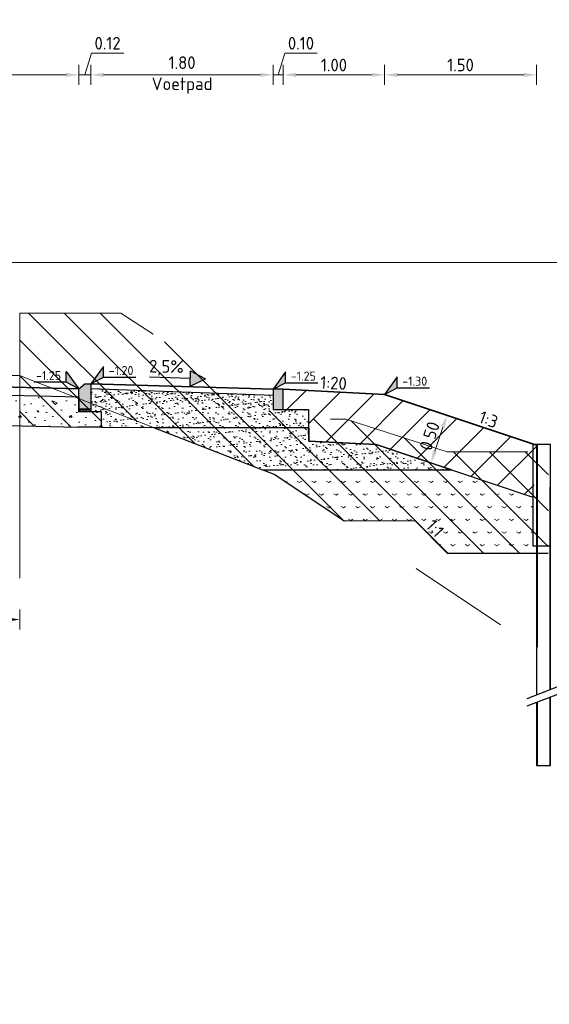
# Model space of a CAD drawing. Header units: metres. Extents: x -1 to 222837, y -2 to 853657.
# Tile 44 of 256: x 111521.33 to 111526.56, y 425615.52 to 425625.25. Entities that reach past the tile are written whole.
import ezdxf
from ezdxf.enums import TextEntityAlignment as Align

# ---------------------------------------------------------------- set-up
doc = ezdxf.new("R2010")
doc.units = ezdxf.units.M
doc.header["$XCLIPFRAME"] = 0
doc.linetypes.add('1-1', pattern=[20, 10, -10])
doc.linetypes.add('AL-NAP_LIJN', pattern=[15.25, 12, -1.5, 0.25, -1.5])
for name, color, linetype in [('A-Maatvoering', 30, 'Continuous'), ('Omegascherm', 200, 'Continuous'), ('Stalen buispaal', 210, 'Continuous'), ('X-REF', 7, 'Continuous'), ('X_REF_BGT', 7, 'Continuous')]:
    doc.layers.add(name, color=color, linetype=linetype)
for name, color, linetype, lineweight in [('A-TXT-T25', 7, 'Continuous', 25), ('B-ALG', 8, 'Continuous', 5), ('B-ALG_TXT', 8, 'Continuous', 5), ('B-WE-GW-MAAIVELD-GD', 93, 'Continuous', 18), ('B-WE-VH-VERHARDING_FUNDERING-A', 7, 'Continuous', 18), ('N-WE-AM-NAP-G', 7, 'AL-NAP_LIJN', 18), ('N-WE-GW-BERM-G', 90, 'Continuous', 35), ('N-WE-GW-GROND-WERK-A', 7, 'Continuous', 18), ('N-WE-GW-VOORBELASTING-G', 90, 'Continuous', 18), ('N-WE-GW-WATERGANG-WERK-A', 92, 'Continuous', 18), ('N-WE-VH-KANTOPSLUITING_VOORKANT RWS-BAND', 7, 'Continuous', 25), ('N-WE-VH-VERHARDING_BESTORTING-A', 252, 'Continuous', 18), ('N-WE-VH-VERHARDING_BESTORTING-G', 252, 'Continuous', 35), ('N-WE-VH-VERHARDING_FUNDERING-A', 7, 'Continuous', 18), ('X-XX-AL-HOOGTELABEL-S', 90, 'Continuous', 25)]:
    doc.layers.add(name, color=color, linetype=linetype, lineweight=lineweight)
doc.styles.add('NLCS-ISO', font='NLCS-ISO.ttf')
doc.styles.add('NLCS-ISO-ANNOTATIEF-T25', font='NLCS-ISO.ttf', dxfattribs={"height": 2.5})
doc.styles.add('NLCS-ISO-M50-T18', font='NLCS-ISO.ttf')
doc.styles.add('NLCS-ISO-M50-T25', font='NLCS-ISO.ttf')
doc.dimstyles.new('NLCS-ANNOTATIEF-T25-PIJL', dxfattribs={"dimtxt": 2.5, "dimasz": 2.5, "dimexe": 2, "dimexo": 2, "dimgap": 0.7, "dimtad": 1, "dimzin": 0, "dimdsep": 46, "dimtxsty": 'NLCS-ISO-ANNOTATIEF-T25', "dimcen": 0, "dimdle": 2, "dimclrd": 256, "dimclre": 256, "dimclrt": 256, "dimadec": 5, "dimazin": 0, "dimtfac": 1, "dimtofl": 0, "dimtmove": 1, "dimatfit": 0, "dimfxl": 2, "dimfxlon": 1, "dimtfillclr": 254, "dimtolj": 1, "dimtzin": 0, "dimlwd": 18, "dimlwe": 18, "dimarcsym": 0})
doc.dimstyles.new('NLCS-M50-T18-PIJL-X_L2_H5', dxfattribs={"dimscale": 0.05, "dimtxt": 1.8, "dimasz": 1.8, "dimexe": 2, "dimexo": 2, "dimgap": 0.7, "dimtad": 1, "dimzin": 0, "dimdsep": 46, "dimtxsty": 'NLCS-ISO-M50-T18', "dimcen": 0, "dimdle": 2, "dimclrd": 256, "dimclre": 256, "dimclrt": 256, "dimadec": 5, "dimazin": 0, "dimtfac": 1, "dimtofl": 0, "dimtmove": 1, "dimatfit": 0, "dimfxl": 2, "dimfxlon": 1, "dimtfillclr": 254, "dimtolj": 1, "dimtzin": 0, "dimlwd": 18, "dimlwe": 18, "dimarcsym": 0})
doc.dimstyles.new('NLCS-M50-T25-PIJL-X_L2_H5', dxfattribs={"dimscale": 0.05, "dimtxt": 2.5, "dimasz": 2.5, "dimexe": 2, "dimexo": 2, "dimgap": 0.7, "dimtad": 1, "dimzin": 0, "dimdsep": 46, "dimtxsty": 'NLCS-ISO-M50-T25', "dimcen": 0, "dimdle": 2, "dimclrd": 256, "dimclre": 256, "dimclrt": 256, "dimadec": 5, "dimazin": 0, "dimtfac": 1, "dimtofl": 0, "dimtmove": 1, "dimatfit": 0, "dimfxl": 2, "dimfxlon": 1, "dimtfillclr": 254, "dimtolj": 1, "dimtzin": 0, "dimlwd": 18, "dimlwe": 18, "dimarcsym": 0})
picture_1 = doc.add_image_def('image1.ecw', size_in_pixel=(400001, 250001))
picture_2 = doc.add_image_def('image2.ecw', size_in_pixel=(120000, 80000))
pattern_1 = [(135, (0, 0), (-0.1767766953, -0.1767766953), [])]

# ---------------------------------------------------------------- blocks, each defined once
blk = doc.blocks.new('Pijl afschot')
blk.add_hatch(color=256).paths.add_polyline_path([(1717511043.9095, -163054497.4737), (1717511043.8345, -163054497.3237), (1717511043.7595, -163054497.4737)])
for p, q in [((1717511043.7595, -163054497.4737), (1717511043.8345, -163054497.3237)), ((1717511043.9095, -163054497.4737), (1717511043.8345, -163054497.3237)), ((1717511043.7595, -163054497.4737), (1717511043.9095, -163054497.4737)), ((1717511043.8345, -163054497.4737), (1717511043.8345, -163054497.875))]:
    blk.add_line(p, q)
blk = doc.blocks.new('opsluitband 100x200')
at = {"transparency": 33554610}
h = blk.add_hatch(color=8, dxfattribs=at)
h.dxf.hatch_style = 1
h.paths.add_polyline_path([(111221.8955, 425865.1068), (111221.8955, 425864.9068), (111221.9955, 425864.9068), (111221.9955, 425865.1068)])
at = {"flags": 128}
blk.add_lwpolyline([(111221.8955, 425865.1068), (111221.8955, 425864.9068), (111221.9955, 425864.9068), (111221.9955, 425865.1068)], close=True, dxfattribs=at)
blk = doc.blocks.new('SAL-HOOGTELABEL_01-SO')
for p, q in [((-2.46, 1.31), (-2.46, 3.44)), ((-2.46, 3.44), (0, 0)), ((-2.46, 1.31), (-8.84, 1.31)), ((0, 0), (-2.46, 1.31))]:
    blk.add_line(p, q)
blk.add_solid([(-2.46, 3.44), (-2.46, 1.31), (0, 0)])
at = {"style": 'NLCS-ISO'}
blk.add_attdef('...', text='', height=1.8, dxfattribs=at).set_placement((-5.96, 2.61), align=Align.MIDDLE)
blk = doc.blocks.new('*D261')
at = {"layer": 'A-TXT-T25', "linetype": 'Continuous', "lineweight": 18, "transparency": 16777216}
for p, q in [((111518.4121, 425624.6041), (111518.4121, 425624.8041)), ((111521.9121, 425624.6041), (111521.9121, 425624.8041)), ((111518.5371, 425624.7041), (111521.7871, 425624.7041))]:
    blk.add_line(p, q, dxfattribs=at)
at = {"layer": 'A-TXT-T25', "transparency": 16777216}
for points in [[(111518.5371, 425624.725), (111518.5371, 425624.6833), (111518.4121, 425624.7041)], [(111521.7871, 425624.725), (111521.7871, 425624.6833), (111521.9121, 425624.7041)]]:
    blk.add_solid(points, dxfattribs=at)
at = {"layer": 'Defpoints', "color": 0, "transparency": 16777216}
for p in [(111521.9121, 425624.7041), (111518.4121, 425621.6902), (111521.9121, 425621.6027)]:
    blk.add_point(p, dxfattribs=at)
at = {"layer": 'A-TXT-T25', "transparency": 16777216, "insert": (111520.1621, 425624.679), "char_height": 0.125, "attachment_point": 5, "style": 'NLCS-ISO-M50-T25'}
blk.add_mtext('\\A1;3.50\\PFietspad', dxfattribs=at)
blk = doc.blocks.new('*D262')
at = {"layer": 'A-TXT-T25', "linetype": 'Continuous', "lineweight": 18, "transparency": 16777216}
for p, q in [((111521.9721, 425624.7041), (111522.0366, 425624.9191)), ((111522.0366, 425624.9191), (111522.3566, 425624.9191)), ((111521.9121, 425624.6041), (111521.9121, 425624.8041)), ((111522.0321, 425624.6041), (111522.0321, 425624.8041)), ((111521.7871, 425624.7041), (111521.6621, 425624.7041)), ((111521.9121, 425624.7041), (111522.0321, 425624.7041)), ((111522.1571, 425624.7041), (111522.2821, 425624.7041))]:
    blk.add_line(p, q, dxfattribs=at)
at = {"layer": 'A-TXT-T25', "transparency": 16777216}
for points in [[(111521.7871, 425624.725), (111521.7871, 425624.6833), (111521.9121, 425624.7041)], [(111522.1571, 425624.725), (111522.1571, 425624.6833), (111522.0321, 425624.7041)]]:
    blk.add_solid(points, dxfattribs=at)
at = {"layer": 'Defpoints', "color": 0, "transparency": 16777216}
for p in [(111522.0321, 425624.7041), (111521.9121, 425621.6027), (111522.0321, 425621.6027)]:
    blk.add_point(p, dxfattribs=at)
at = {"layer": 'A-TXT-T25', "transparency": 16777216, "insert": (111522.1966, 425625.0166), "char_height": 0.125, "attachment_point": 5, "style": 'NLCS-ISO-M50-T25'}
blk.add_mtext('\\A1;0.12', dxfattribs=at)
blk = doc.blocks.new('*D263')
at = {"layer": 'A-TXT-T25', "linetype": 'Continuous', "lineweight": 18, "transparency": 16777216}
for p, q in [((111522.0321, 425624.6041), (111522.0321, 425624.8041)), ((111523.8321, 425624.6041), (111523.8321, 425624.8041)), ((111522.1571, 425624.7041), (111523.7071, 425624.7041))]:
    blk.add_line(p, q, dxfattribs=at)
at = {"layer": 'A-TXT-T25', "transparency": 16777216}
for points in [[(111522.1571, 425624.725), (111522.1571, 425624.6833), (111522.0321, 425624.7041)], [(111523.7071, 425624.725), (111523.7071, 425624.6833), (111523.8321, 425624.7041)]]:
    blk.add_solid(points, dxfattribs=at)
at = {"layer": 'Defpoints', "color": 0, "transparency": 16777216}
for p in [(111523.8321, 425624.7041), (111522.0321, 425621.5477), (111523.8321, 425621.5477)]:
    blk.add_point(p, dxfattribs=at)
at = {"layer": 'A-TXT-T25', "transparency": 16777216, "insert": (111522.9321, 425624.7017), "char_height": 0.125, "attachment_point": 5, "style": 'NLCS-ISO-M50-T25'}
blk.add_mtext('\\A1;1.80\\PVoetpad', dxfattribs=at)
blk = doc.blocks.new('*D264')
at = {"layer": 'A-TXT-T25', "linetype": 'Continuous', "lineweight": 18, "transparency": 16777216}
for p, q in [((111523.8821, 425624.7039), (111523.9466, 425624.9189)), ((111523.9466, 425624.9189), (111524.2666, 425624.9189)), ((111523.8321, 425624.6039), (111523.8321, 425624.8039)), ((111523.9321, 425624.6039), (111523.9321, 425624.8039)), ((111523.7071, 425624.7039), (111523.5821, 425624.7039)), ((111523.8321, 425624.7039), (111523.9321, 425624.7039)), ((111524.0571, 425624.7039), (111524.1821, 425624.7039))]:
    blk.add_line(p, q, dxfattribs=at)
at = {"layer": 'A-TXT-T25', "transparency": 16777216}
for points in [[(111523.7071, 425624.7247), (111523.7071, 425624.6831), (111523.8321, 425624.7039)], [(111524.0571, 425624.7247), (111524.0571, 425624.6831), (111523.9321, 425624.7039)]]:
    blk.add_solid(points, dxfattribs=at)
at = {"layer": 'Defpoints', "color": 0, "transparency": 16777216}
for p in [(111523.9321, 425624.7039), (111523.8321, 425621.4977), (111523.9321, 425621.4977)]:
    blk.add_point(p, dxfattribs=at)
at = {"layer": 'A-TXT-T25', "transparency": 16777216, "insert": (111524.1066, 425625.0164), "char_height": 0.125, "attachment_point": 5, "style": 'NLCS-ISO-M50-T25'}
blk.add_mtext('\\A1;0.10', dxfattribs=at)
blk = doc.blocks.new('*D265')
at = {"layer": 'A-TXT-T25', "linetype": 'Continuous', "lineweight": 18, "transparency": 16777216}
for p, q in [((111523.9321, 425624.6039), (111523.9321, 425624.8039)), ((111524.9321, 425624.6039), (111524.9321, 425624.8039)), ((111524.0571, 425624.7039), (111524.8071, 425624.7039))]:
    blk.add_line(p, q, dxfattribs=at)
at = {"layer": 'A-TXT-T25', "transparency": 16777216}
for points in [[(111524.0571, 425624.7247), (111524.0571, 425624.6831), (111523.9321, 425624.7039)], [(111524.8071, 425624.7247), (111524.8071, 425624.6831), (111524.9321, 425624.7039)]]:
    blk.add_solid(points, dxfattribs=at)
at = {"layer": 'Defpoints', "color": 0, "transparency": 16777216}
for p in [(111524.9321, 425624.7039), (111523.9321, 425621.5977), (111524.9321, 425621.5477)]:
    blk.add_point(p, dxfattribs=at)
at = {"layer": 'A-TXT-T25', "transparency": 16777216, "insert": (111524.4321, 425624.8014), "char_height": 0.125, "attachment_point": 5, "style": 'NLCS-ISO-M50-T25'}
blk.add_mtext('\\A1;1.00', dxfattribs=at)
blk = doc.blocks.new('*D260')
at = {"layer": 'B-ALG_TXT', "linetype": 'Continuous', "lineweight": 18, "transparency": 16777216}
for p, q in [((111519.266, 425619.4237), (111519.266, 425619.2237)), ((111521.3289, 425619.4237), (111521.3289, 425619.2237)), ((111519.356, 425619.3237), (111521.2389, 425619.3237))]:
    blk.add_line(p, q, dxfattribs=at)
at = {"layer": 'B-ALG_TXT', "transparency": 16777216}
for points in [[(111519.356, 425619.3387), (111519.356, 425619.3087), (111519.266, 425619.3237)], [(111521.2389, 425619.3387), (111521.2389, 425619.3087), (111521.3289, 425619.3237)]]:
    blk.add_solid(points, dxfattribs=at)
at = {"layer": 'Defpoints', "color": 0, "transparency": 16777216}
for p in [(111519.266, 425619.5365), (111521.3289, 425619.5365), (111521.3289, 425619.3237)]:
    blk.add_point(p, dxfattribs=at)
at = {"layer": 'B-ALG_TXT', "transparency": 16777216, "insert": (111520.2974, 425619.4172), "char_height": 0.09, "attachment_point": 5, "style": 'NLCS-ISO-M50-T18'}
blk.add_mtext('\\A1;Bestaand voetpad', dxfattribs=at)
blk = doc.blocks.new('*D267')
at = {"layer": 'A-TXT-T25', "linetype": 'Continuous', "lineweight": 18, "transparency": 16777216}
for p, q in [((111524.9321, 425624.6039), (111524.9321, 425624.8039)), ((111526.4321, 425624.6039), (111526.4321, 425624.8039)), ((111525.0571, 425624.7039), (111526.3071, 425624.7039))]:
    blk.add_line(p, q, dxfattribs=at)
at = {"layer": 'A-TXT-T25', "transparency": 16777216}
for points in [[(111525.0571, 425624.7247), (111525.0571, 425624.6831), (111524.9321, 425624.7039)], [(111526.3071, 425624.7247), (111526.3071, 425624.6831), (111526.4321, 425624.7039)]]:
    blk.add_solid(points, dxfattribs=at)
at = {"layer": 'Defpoints', "color": 0, "transparency": 16777216}
for p in [(111526.4321, 425624.7039), (111524.9321, 425621.5477), (111526.4321, 425621.0477)]:
    blk.add_point(p, dxfattribs=at)
at = {"layer": 'A-TXT-T25', "transparency": 16777216, "insert": (111525.6821, 425624.8014), "char_height": 0.125, "attachment_point": 5, "style": 'NLCS-ISO-M50-T25'}
blk.add_mtext('\\A1;1.50', dxfattribs=at)
blk = doc.blocks.new('rijwielpadban 40 120x250')
at = {"transparency": 33554610}
h = blk.add_hatch(color=8, dxfattribs=at)
h.dxf.hatch_style = 1
h.paths.add_polyline_path([(0.12, 0), (0.12, 0.2), (0.06, 0.25), (0.04, 0.25), (0, 0.25), (0, 0)])
at = {"flags": 128}
blk.add_lwpolyline([(0.12, 0), (0.12, 0.2), (0.06, 0.25), (0.04, 0.25), (0, 0.25), (0, 0)], close=True, dxfattribs=at)
blk = doc.blocks.new('stelspecie Rijwielpadband')
at = {"layer": 'N-WE-VH-VERHARDING_BESTORTING-A'}
h = blk.add_hatch(dxfattribs=at)
h.set_pattern_fill('ANSI31', color=0, scale=0.005, angle=45, style=0)
h.set_pattern_definition([(90, (-128736.483228, -464678.380746), (-0.015875, 2e-18), [])])
h.paths.add_polyline_path([(0, 0), (0.12, 0), (0.12, -0.0243), (0, -0.0243)])
at = {"layer": 'N-WE-VH-VERHARDING_BESTORTING-G', "color": 0, "flags": 128}
blk.add_lwpolyline([(0, 0), (0.12, 0), (0.12, -0.0243), (0, -0.0243)], close=True, dxfattribs=at)
blk = doc.blocks.new('omega 1 m')
at = {"linetype": '1-1', "ltscale": 0.1, "flags": 128}
for points in [[(-0.233, -2.5086), (0.0985, -2.3818)], [(-0.233, -2.5824), (0.0985, -2.4556)]]:
    blk.add_lwpolyline(points, dxfattribs=at)
at = {"layer": 'Omegascherm', "flags": 128}
blk.add_lwpolyline([(0, -0.002), (-0.175, -0.002), (-0.175, -1.002), (0, -1.002)], close=True, dxfattribs=at)
at = {"layer": 'Stalen buispaal', "linetype": '1-1', "ltscale": 0.2}
for p, q in [((-0.1397, -0.002), (-0.1397, -1.002)), ((-0.1341, -0.002), (-0.1341, -2.4708)), ((-0.0056, -2.4216), (-0.0056, -0.002)), ((-0.0056, -3.1731), (-0.0056, -2.4954)), ((-0.1341, -2.5445), (-0.1341, -3.1731))]:
    blk.add_line(p, q, dxfattribs=at)
at = {"layer": 'Stalen buispaal'}
for p, q in [((0, -0.002), (-0.1397, -0.002)), ((0, -2.4195), (0, -0.002)), ((-0.1397, -1.002), (-0.1397, -2.4729)), ((0, -3.1731), (0, -2.4933)), ((-0.1397, -2.5467), (-0.1397, -3.1731)), ((-0.1397, -3.1731), (0, -3.1731))]:
    blk.add_line(p, q, dxfattribs=at)
blk = doc.blocks.new('*D353')
at = {"layer": 'A-Maatvoering', "linetype": 'Continuous', "lineweight": 18, "transparency": 16777216}
for p, q in [((111525.5479, 425621.3424), (111525.4531, 425621.374)), ((111525.4298, 425620.988), (111525.5084, 425621.2238)), ((111525.3903, 425620.8695), (111525.2954, 425620.9011))]:
    blk.add_line(p, q, dxfattribs=at)
at = {"layer": 'A-Maatvoering', "transparency": 16777216}
for points in [[(111525.4886, 425621.2304), (111525.5282, 425621.2172), (111525.5479, 425621.3424)], [(111525.41, 425620.9946), (111525.4496, 425620.9815), (111525.3903, 425620.8695)]]:
    blk.add_solid(points, dxfattribs=at)
at = {"layer": 'Defpoints', "color": 0, "transparency": 16777216}
for p in [(111525.5479, 425621.3424), (111525.5884, 425621.3289), (111525.4307, 425620.856)]:
    blk.add_point(p, dxfattribs=at)
at = {"layer": 'A-Maatvoering', "transparency": 16777216, "insert": (111525.3766, 425621.1368), "char_height": 0.125, "attachment_point": 5, "rotation": 71.56505, "style": 'NLCS-ISO-ANNOTATIEF-T25'}
blk.add_mtext('\\A1;0.50', dxfattribs=at)

msp = doc.modelspace()

# ---------------------------------------------------------------- hatches: boundary and pattern name
at = {"layer": 'B-WE-VH-VERHARDING_FUNDERING-A', "transparency": 33554585}
h = msp.add_hatch(dxfattribs=at)
h.set_pattern_fill('AVH-FUNDERING_BIMS', color=256, scale=0.5, style=0, pattern_type=2)
h.set_pattern_definition([(30, (111523.73112, 425620.30146), (0.0721688, 0.125), [0.025, -0.225]), (150, (111523.73112, 425620.30146), (-0.1443376, 3e-08), [0.025, -0.225])])
h.paths.add_polyline_path([(111526.3968, 425620.3015), (111526.3968, 425620.0515), (111526.4321, 425619.9792), (111525.5509, 425619.9792), (111525.2298, 425620.3003), (111524.5331, 425620.2995), (111523.8484, 425620.756), (111523.7311, 425620.8015), (111525.5935, 425620.8015), (111526.3968, 425620.5324)])
at = {"layer": 'N-WE-GW-GROND-WERK-A', "transparency": 33554585}
h = msp.add_hatch(dxfattribs=at)
h.set_pattern_fill('AGW-WERK_AANVULLEN', color=256, style=0, pattern_type=2)
h.set_pattern_definition([(45, (0, -19.20107), (-0.1767766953, 0.1767766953), [])])
h.paths.add_polyline_path([(111524.1797, 425621.3498), (111524.1844, 425621.087), (111524.8475, 425621.0513), (111526.3968, 425620.5324), (111526.3968, 425620.4826), (111526.4321, 425621.0477), (111524.9321, 425621.5477), (111523.9321, 425621.5977), (111523.9321, 425621.3977), (111523.9321, 425621.3717), (111523.9821, 425621.3661)])
at = {"layer": 'N-WE-GW-WATERGANG-WERK-A', "transparency": 33554585}
h = msp.add_hatch(dxfattribs=at)
h.set_pattern_fill('AGW-WERK_ONTGRAVEN', color=256, style=0, pattern_type=2)
h.set_pattern_definition(pattern_1)
h.paths.add_polyline_path([(111523.9244, 425621.302), (111524.5496, 425621.3022), (111525.5504, 425620.9815), (111526.5511, 425620.9815), (111526.5511, 425620.5324), (111526.5488, 425619.9792), (111525.5509, 425619.9792), (111525.2286, 425620.3015), (111524.5331, 425620.2995), (111523.7291, 425620.8015), (111522.0321, 425621.4606), (111521.3289, 425621.7332), (111521.3289, 425622.3515), (111522.3289, 425622.3515)])
h = msp.add_hatch(dxfattribs=at)
h.set_pattern_fill('AGW-WERK_ONTGRAVEN', color=256, style=0, pattern_type=2)
h.set_pattern_definition(pattern_1)
h.paths.add_polyline_path([(111521.3289, 425621.7332), (111521.3294, 425621.237), (111521.9126, 425621.2227), (111522.1321, 425621.2228), (111522.1321, 425621.3784), (111522.1169, 425621.4276)])
at = {"layer": 'N-WE-VH-VERHARDING_FUNDERING-A', "transparency": 33554687}
h = msp.add_hatch(dxfattribs=at)
h.set_pattern_fill('AVH-FUNDERING_GRANULAAT', color=256, style=0, pattern_type=2)
h.set_pattern_definition([(0, (111518.88706, 425621.54283), (0, 0.5), [0, -0.5]), (0, (111518.89206, 425621.36783), (0, 0.5), [0, -0.5]), (0, (111518.90706, 425621.63783), (0, 0.5), [0, -0.5]), (338.1986, (111518.647065, 425621.48283), (1.5000001, -0.5), [0.05385, -2.63873]), (216.87, (111518.69706, 425621.46283), (1.5, 1), [0.025, -2.475]), (130.6013, (111518.677065, 425621.44783), (2.5000002, -2.9999995), [0.046098, -4.563675]), (206.565, (111518.51206, 425621.38783), (-0.5, -0.5), [0.01118, -1.106853]), (326.31, (111518.50206, 425621.38283), (1, -0.5000007), [0.01803, -1.78475]), (108.435, (111518.51706, 425621.37283), (-0.499999, 1), [0.01581, -1.565327]), (225, (111518.83206, 425621.33783), (-9e-17, -0.5), [0.02121, -0.685894]), (0, (111518.81706, 425621.32283), (0.5, 0.5), [0.03, -0.47]), (135, (111518.84706, 425621.32283), (-0.5, 4e-17), [0.02121, -0.685894]), (251.565, (111518.77206, 425621.65783), (0.499999, 1), [0.01581, -1.56533]), (0, (111518.76706, 425621.64283), (0.5, 0.5), [0.025, -0.475]), (143.13, (111518.79206, 425621.64283), (-1.5, 1), [0.025, -2.475]), (213.69, (111518.50706, 425621.66283), (1, 0.5000007), [0.01803, -1.78475]), (341.565, (111518.49206, 425621.65283), (-1, 0.499999), [0.031623, -1.549516]), (126.87, (111518.52206, 425621.64283), (1, -1.5), [0.025, -2.475]), (0, (111518.65206, 425621.64283), (0, 0.5), [0, -0.5]), (0, (111518.51706, 425621.51283), (0, 0.5), [0, -0.5]), (0, (111518.65706, 425621.32783), (0, 0.5), [0, -0.5]), (0, (111518.79206, 425621.48283), (0, 0.5), [0, -0.5]), (0, (111518.64706, 425621.56783), (0, 0.5), [0, -0.5]), (0, (111518.53706, 425621.58283), (0, 0.5), [0, -0.5]), (0, (111518.58206, 425621.55283), (0, 0.5), [0, -0.5]), (0, (111518.56206, 425621.43283), (0, 0.5), [0, -0.5]), (0, (111518.44206, 425621.45283), (0, 0.5), [0, -0.5]), (0, (111518.44706, 425621.56783), (0, 0.5), [0, -0.5]), (0, (111518.43206, 425621.67783), (0, 0.5), [0, -0.5]), (0, (111518.58706, 425621.69783), (0, 0.5), [0, -0.5]), (0, (111518.69706, 425621.71783), (0, 0.5), [0, -0.5]), (0, (111518.87206, 425621.69783), (0, 0.5), [0, -0.5]), (0, (111518.75206, 425621.54283), (0, 0.5), [0, -0.5]), (0, (111518.70206, 425621.63283), (0, 0.5), [0, -0.5]), (0, (111518.74206, 425621.39283), (0, 0.5), [0, -0.5]), (0, (111518.59206, 425621.36783), (0, 0.5), [0, -0.5]), (0, (111518.74206, 425621.25783), (0, 0.5), [0, -0.5]), (0, (111518.57706, 425621.28783), (0, 0.5), [0, -0.5]), (0, (111518.41706, 425621.27283), (0, 0.5), [0, -0.5]), (0, (111518.47706, 425621.24783), (0, 0.5), [0, -0.5]), (0, (111518.48206, 425621.31783), (0, 0.5), [0, -0.5]), (0, (111518.81706, 425621.23783), (0, 0.5), [0, -0.5]), (0, (111518.87706, 425621.44283), (0, 0.5), [0, -0.5]), (0, (111518.85206, 425621.59283), (0, 0.5), [0, -0.5]), (0, (111518.62206, 425621.23283), (0, 0.5), [0, -0.5])])
h.paths.add_polyline_path([(111518.7714, 425621.6012), (111518.7714, 425621.4513), (111519.5674, 425621.2812), (111521.9026, 425621.2228), (111522.1321, 425621.2228), (111522.1321, 425621.3784), (111521.9121, 425621.3784), (111521.9121, 425621.5227)])
at = {"layer": 'N-WE-VH-VERHARDING_FUNDERING-A', "transparency": 33554585}
h = msp.add_hatch(dxfattribs=at)
h.set_pattern_fill('AVH-FUNDERING_ZAND', color=256, style=0, pattern_type=2)
h.set_pattern_definition([(37.5, (0, 0), (-0.003149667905, 0.09634118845), [0, -0.076, 0, -0.085, 0, -0.08125]), (7.5, (0, 0), (0.088488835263, 0.14110730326), [0, -0.041, 0, -0.0685, 0, -0.02625]), (327.5, (-0.0615, 0), (0.155707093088, 0.000282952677), [0, -0.025, 0, -0.09, 0, -0.1175]), (317.5, (-0.0615, 0), (0.15030633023, 0.043883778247), [0, -0.0125, 0, -0.059, 0, -0.0675])])
h.paths.add_polyline_path([(111525.5935, 425620.8015), (111524.8475, 425621.0513), (111524.1844, 425621.087), (111524.1797, 425621.3498), (111524.1821, 425621.3977), (111523.935, 425621.3977), (111523.8321, 425621.3977), (111523.8321, 425621.5377), (111522.0321, 425621.6026), (111522.0321, 425621.3905), (111522.1321, 425621.3784), (111522.1321, 425621.2228), (111522.6503, 425621.2207), (111523.7311, 425620.8015)])
at = {"layer": 'N-WE-VH-VERHARDING_FUNDERING-A', "transparency": 33554687}
h = msp.add_hatch(dxfattribs=at)
h.set_pattern_fill('AVH-FUNDERING_ZAND', color=256, style=0, pattern_type=2)
h.set_pattern_definition([(37.5, (0, -19.20107), (-0.003149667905, 0.09634118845), [0, -0.076, 0, -0.085, 0, -0.08125]), (7.5, (0, -19.20107), (0.088488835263, 0.14110730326), [0, -0.041, 0, -0.0685, 0, -0.02625]), (327.5, (-0.0615, -19.20107), (0.155707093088, 0.000282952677), [0, -0.025, 0, -0.09, 0, -0.1175]), (317.5, (-0.0615, -19.20107), (0.15030633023, 0.043883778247), [0, -0.0125, 0, -0.059, 0, -0.0675])])
h.paths.add_polyline_path([(111522.3059, 425621.5522), (111523.9821, 425621.3661), (111523.9821, 425621.3977), (111523.9321, 425621.3977), (111523.8321, 425621.3977), (111523.8317, 425621.5377), (111522.0321, 425621.602), (111522.0321, 425621.3784), (111522.1321, 425621.3784)])

# ---------------------------------------------------------------- linework, layer by layer
msp.add_line((111523.7311, 425620.8015), (111525.5935, 425620.8015))
at = {"flags": 128}
for points in [[(111518.4146, 425621.6091), (111518.4121, 425621.6102), (111521.9121, 425621.5227), (111521.9121, 425621.3784), (111522.1321, 425621.3784), (111522.1321, 425621.2228), (111521.9026, 425621.2228)], [(111518.7714, 425621.6012), (111518.7714, 425621.4513), (111519.5674, 425621.2812), (111521.9026, 425621.2228)], [(111523.8321, 425621.5377), (111522.0321, 425621.6023)], [(111523.9321, 425621.3977), (111524.1821, 425621.3977), (111524.1821, 425621.0872)], [(111524.1844, 425621.087), (111524.8475, 425621.0513), (111526.3968, 425620.5324), (111526.3968, 425620.4826)]]:
    msp.add_lwpolyline(points, dxfattribs=at)
msp.add_lwpolyline([(111522.6503, 425621.2207), (111523.7279, 425620.8027), (111525.5935, 425620.8015), (111524.8475, 425621.0513), (111524.1844, 425621.087), (111524.1821, 425621.2184)], close=True, dxfattribs=at)
at = {"layer": 'B-ALG', "flags": 128}
msp.add_lwpolyline([(111521.3289, 425621.6832), (111521.3289, 425621.2172)], dxfattribs=at)
at = {"layer": 'B-ALG_TXT', "linetype": '1-1', "ltscale": 0.2, "flags": 128}
msp.add_lwpolyline([(111521.3289, 425621.7332), (111521.3289, 425619.3237)], dxfattribs=at)
at = {"layer": 'B-WE-GW-MAAIVELD-GD', "color": 93, "linetype": 'Continuous', "lineweight": 18}
msp.add_lwpolyline([(111514.1493, 425621.7288), (111517.1107, 425621.6971), (111517.5578, 425621.6922), (111518.6736, 425621.6254), (111519.0714, 425621.6017), (111519.0957, 425621.6177), (111519.266, 425621.7307), (111521.0527, 425621.733), (111521.3289, 425621.7332), (111521.4521, 425621.6855), (111523.8484, 425620.756)], dxfattribs=at)
at = {"layer": 'B-WE-GW-MAAIVELD-GD', "color": 93, "linetype": '1-1', "lineweight": 18, "ltscale": 0.1, "transparency": 33554534}
msp.add_lwpolyline([(111533.9177, 425620.6263), (111531.8855, 425619.2715), (111526.0752, 425619.2715), (111523.8484, 425620.756)], dxfattribs=at)
at = {"layer": 'N-WE-AM-NAP-G'}
msp.add_line((111503.0677, 425622.8515), (111539.0444, 425622.8515), dxfattribs=at)
at = {"layer": 'N-WE-GW-BERM-G', "flags": 128}
for points in [[(111521.9121, 425621.6027), (111518.4121, 425621.6902)], [(111523.8321, 425621.5977), (111522.0321, 425621.6527)], [(111523.9321, 425621.5977), (111524.9321, 425621.5477), (111526.4321, 425621.0477)]]:
    msp.add_lwpolyline(points, dxfattribs=at)
at = {"layer": 'N-WE-GW-VOORBELASTING-G', "linetype": '1-1', "ltscale": 0.2, "flags": 128}
msp.add_lwpolyline([(111521.3289, 425621.7332), (111521.3289, 425622.3515), (111522.3289, 425622.3515), (111523.9244, 425621.302), (111524.5496, 425621.3022), (111525.5511, 425620.9815), (111526.5511, 425620.9815), (111526.5511, 425619.9815), (111529.1262, 425619.2715)], dxfattribs=at)
at = {"layer": 'N-WE-VH-KANTOPSLUITING_VOORKANT RWS-BAND', "flags": 128}
for points in [[(111524.1821, 425621.3977), (111524.1797, 425621.3498), (111524.1844, 425621.087)], [(111522.1321, 425621.2228), (111522.6503, 425621.2207), (111523.7279, 425620.8027)], [(111522.6503, 425621.2207), (111524.1821, 425621.2184)]]:
    msp.add_lwpolyline(points, dxfattribs=at)
at = {"layer": 'X_REF_BGT', "flags": 128}
msp.add_lwpolyline([(111523.7291, 425620.8015), (111523.8484, 425620.756), (111524.5331, 425620.2995), (111525.2298, 425620.3003), (111525.5509, 425619.9792), (111526.5488, 425619.9792)], dxfattribs=at)

# ---------------------------------------------------------------- block references
at = {"xscale": -1}
msp.add_blockref('rijwielpadban 40 120x250', (111522.0321, 425621.4027), dxfattribs=at)
for name, p in [('opsluitband 100x200', (301.9365, -243.5091)), ('stelspecie Rijwielpadband', (111521.9121, 425621.4027))]:
    msp.add_blockref(name, p)
at = {"layer": 'A-TXT-T25', "xscale": -1, "rotation": 268.15873365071}
msp.add_blockref('Pijl afschot', (107897121.4718, -1721437677.0511), dxfattribs=at)
at = {"layer": 'Omegascherm'}
msp.add_blockref('omega 1 m', (111526.5718, 425621.0534), dxfattribs=at)
at = {"layer": 'X-XX-AL-HOOGTELABEL-S', "xscale": 0.05, "yscale": 0.05}
msp.add_blockref('SAL-HOOGTELABEL_01-SO', (111521.9121, 425621.6027), dxfattribs=at).add_auto_attribs({'...': '-1.25'})
at = {"layer": 'X-XX-AL-HOOGTELABEL-S'}
ref = msp.add_blockref('SAL-HOOGTELABEL_01-SO', (111522.0324, 425621.6527), dxfattribs=dict(at, xscale=-0.05, yscale=0.05))
ref.add_attrib('...', '-1.20', dxfattribs={"layer": '0', "height": 0.09, "style": 'NLCS-ISO'}).set_placement((111522.3302, 425621.7831), align=Align.MIDDLE)
ref = msp.add_blockref('SAL-HOOGTELABEL_01-SO', (111523.8321, 425621.5977), dxfattribs=dict(at, xscale=-0.05, yscale=0.05))
ref.add_attrib('...', '-1.25', dxfattribs={"layer": '0', "height": 0.09, "style": 'NLCS-ISO'}).set_placement((111524.1299, 425621.7281), align=Align.MIDDLE)
ref = msp.add_blockref('SAL-HOOGTELABEL_01-SO', (111524.9321, 425621.5477), dxfattribs=dict(at, xscale=-0.05, yscale=0.05))
ref.add_attrib('...', '-1.30', dxfattribs={"layer": '0', "height": 0.09, "style": 'NLCS-ISO'}).set_placement((111525.2299, 425621.6781), align=Align.MIDDLE)

# ---------------------------------------------------------------- texts
at = {"layer": 'A-TXT-T25', "char_height": 0.125, "width": 2.236067, "style": 'NLCS-ISO-ANNOTATIEF-T25'}
for s, insert, attachment_point, rotation in [('2,5%', (111522.9501, 425621.8841), 3, 359.10346), ('1:20', (111524.5622, 425621.7156), 3, 357.06206), ('1:3', (111525.895, 425621.3902), 1, 339.68535), ('1:1', (111525.5301, 425620.2094), 3, 312.53429)]:
    msp.add_mtext(s, dxfattribs=dict(at, insert=insert, attachment_point=attachment_point, rotation=rotation))

# ---------------------------------------------------------------- dimensions: what is measured, and where the dimension line sits
at = {"layer": 'A-Maatvoering'}
dim = msp.add_aligned_dim(p1=(111525.4307, 425620.856, -0.13), p2=(111525.5884, 425621.3289, -0.13), distance=0.0427, dimstyle='NLCS-ANNOTATIEF-T25-PIJL', dxfattribs=at)
dim.commit()
dim.dimension.update_dxf_attribs({"geometry": '*D353', "text_midpoint": (111525.3766, 425621.1368, -0.13)})
at = {"layer": 'A-TXT-T25'}
for base, p1, p2, picture, middle in [((111522.0321, 425624.7041), (111521.9121, 425621.6027), (111522.0321, 425621.6027), '*D262', (111522.0716, 425625.0166)), ((111523.9321, 425624.7039), (111523.8321, 425621.4977), (111523.9321, 425621.4977), '*D264', (111523.9816, 425625.0164)), ((111524.9321, 425624.7039), (111523.9321, 425621.5977), (111524.9321, 425621.5477), '*D265', (111524.4321, 425624.8014)), ((111526.4321, 425624.7039), (111524.9321, 425621.5477), (111526.4321, 425621.0477), '*D267', (111525.6821, 425624.8014))]:
    dim = msp.add_linear_dim(base=base, p1=p1, p2=p2, dimstyle='NLCS-M50-T25-PIJL-X_L2_H5', dxfattribs=at)
    dim.commit()
    dim.dimension.update_dxf_attribs({"geometry": picture, "text_midpoint": middle})
for base, p1, p2, text, picture, middle in [((111521.9121, 425624.7041), (111518.4121, 425621.6902), (111521.9121, 425621.6027), '<>\\PFietspad', '*D261', (111520.1621, 425624.4586)), ((111523.8321, 425624.7041), (111522.0321, 425621.5477), (111523.8321, 425621.5477), '<>\\PVoetpad', '*D263', (111522.9321, 425624.4813))]:
    dim = msp.add_linear_dim(base=base, p1=p1, p2=p2, text=text, dimstyle='NLCS-M50-T25-PIJL-X_L2_H5', dxfattribs=at)
    dim.commit()
    dim.dimension.update_dxf_attribs({"geometry": picture, "text_midpoint": middle, "dimtype": 160})
at = {"layer": 'B-ALG_TXT'}
dim = msp.add_linear_dim(base=(111521.3289, 425619.3237), p1=(111519.266, 425619.5365), p2=(111521.3289, 425619.5365), text='Bestaand voetpad', dimstyle='NLCS-M50-T18-PIJL-X_L2_H5', dxfattribs=at)
dim.commit()
dim.dimension.update_dxf_attribs({"geometry": '*D260', "text_midpoint": (111520.2974, 425619.4172)})

# ---------------------------------------------------------------- pictures from other files: only their frames are drawn
at = {"layer": 'X-REF'}
image = msp.add_image(picture_1, insert=(100000.0001, 424999.9001), size_in_units=(40000, 25000.0375), dxfattribs=at)
image.set_boundary_path([(93497.8255, 208977.5368), (156894.5073, 250000.5)])
image = msp.add_image(picture_2, insert=(109499.5231, 424999.9595), size_in_units=(6001.8618, 4001.2412), dxfattribs=at)
image.dxf.flags = 7

doc.saveas('drawing.dxf')
